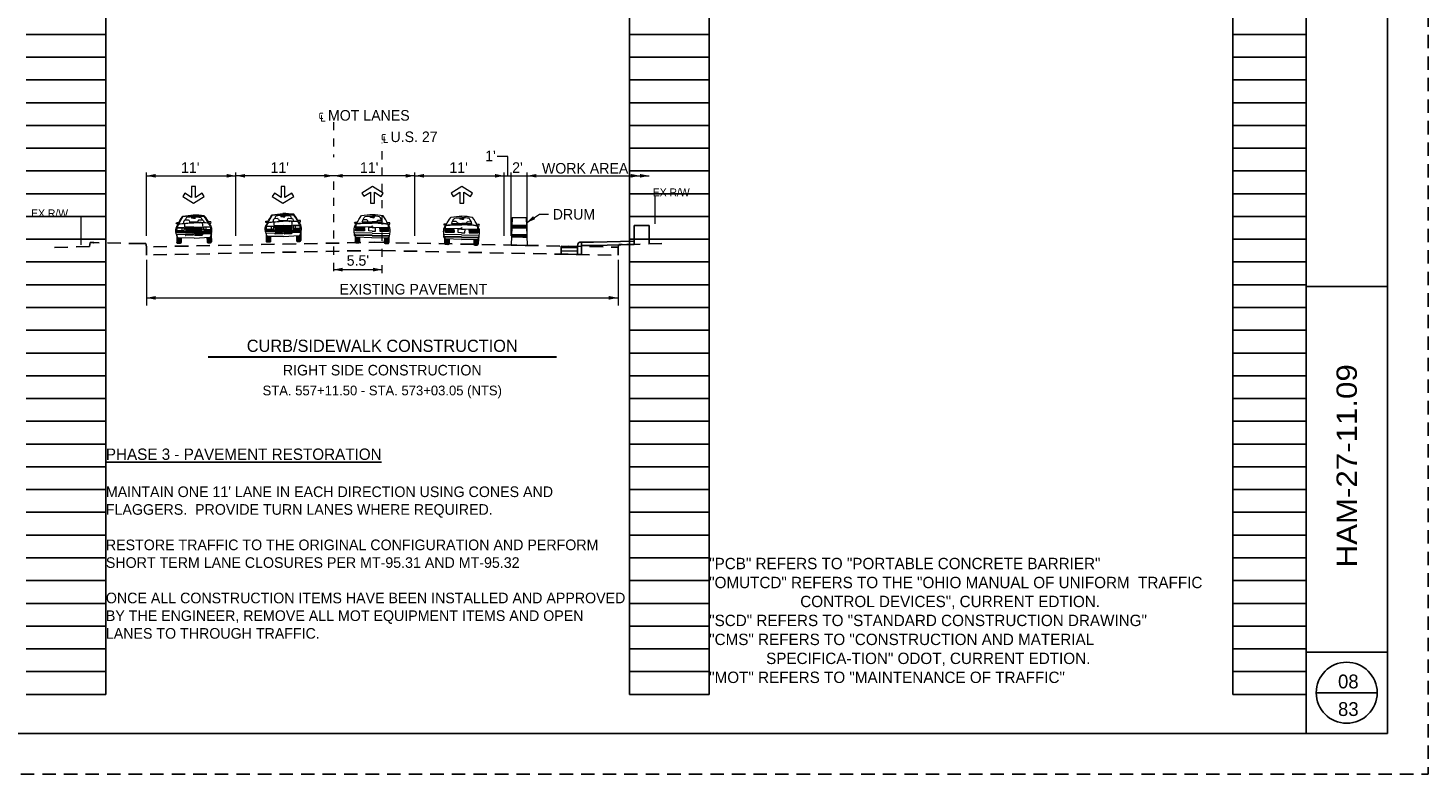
# Paper-space layout '113851MN001' of a CAD drawing. Header units: feet. Extents: x 0 to 34, y 0 to 22.
# Tile 2 of 3: x 16.8 to 34, y 0 to 9.2. Entities that reach past the tile are written whole.
import ezdxf
from ezdxf.enums import TextEntityAlignment as Align

# ---------------------------------------------------------------- set-up
doc = ezdxf.new("R2010")
doc.units = ezdxf.units.FT
doc.header["$MEASUREMENT"] = 0
for name, pattern in [('DGN Style 3', [25.340844, 18.100603, -7.240241]), ('DGN Style 4', [0.027369, 0.013684, -0.006842, 0, -0.006842]), ('OhDOT_USTN3', [0.22, 0.165, -0.055]), ('rowex', [0])]:
    doc.linetypes.add(name, pattern=pattern)
for name, color, linetype in [('MT_P_Text', 7, 'Continuous'), ('RW_X_Fee_RW', 6, 'rowex'), ('SC_Scratch1', 7, 'Continuous'), ('SH_Border', 7, 'Continuous'), ('SH_Cut_Line', 7, 'OhDOT_USTN3'), ('SH_Data', 7, 'Continuous'), ('TX_P_1', 7, 'Continuous'), ('XS_P_Annotation', 7, 'Continuous'), ('XS_P_Curb', 254, 'Continuous'), ('XS_P_Pavt_Surface', 251, 'Continuous'), ('XS_P_Ret_Wall', 254, 'Continuous'), ('XS_P_Subgrade', 4, 'Continuous'), ('XS_X_Pavt', 133, 'OhDOT_USTN3')]:
    doc.layers.add(name, color=color, linetype=linetype)
doc.styles.add('Font 70-Main Title', font='txt', dxfattribs={"width": 1.15, "height": 0.25})
doc.styles.add('Straight-Normal', font='font30.shx', dxfattribs={"height": 0.14})
doc.styles.add('Straight-Sub Title', font='font30.shx', dxfattribs={"height": 0.17})
doc.styles.add('Style-font30', font='font30.shx')
doc.styles.add('Style-font31', font='font31.shx')

# ---------------------------------------------------------------- blocks, each defined once
blk = doc.blocks.new('BLKWO')
at = {"layer": 'SH_Border', "color": 7, "linetype": 'Continuous'}
for p, q in [((32.5, 0.5), (32.5, 21.5)), ((32.5, 6), (33.5, 6)), ((32.5, 1.5), (33.5, 1.5))]:
    blk.add_line(p, q, dxfattribs=at)
at = {"layer": 'SH_Border', "color": 7, "linetype": 'Continuous', "flags": 128}
blk.add_lwpolyline([(2, 21.5), (33.5, 21.5), (33.5, 0.5), (2, 0.5), (2, 21.5)], close=True, dxfattribs=at)
at = {"layer": 'SH_Cut_Line', "color": 7, "linetype": 'OhDOT_USTN3', "flags": 128}
blk.add_lwpolyline([(0, 0), (34, 0), (34, 22), (0, 22), (0, 0)], close=True, dxfattribs=at)
at = {"layer": 'SH_Data', "color": 7, "linetype": 'Continuous'}
blk.add_line((32.625, 1), (33.375, 1), dxfattribs=at)
blk.add_circle((33, 1), 0.375, dxfattribs=at)
at = {"layer": 'SH_Data', "style": 'Straight-Normal'}
for tag, p in [('CALCULATED', (32.989, 21.02)), ('CHECKED', (33.489, 21.02))]:
    blk.add_attdef(tag, text='', height=0.14, rotation=90, dxfattribs=at).set_placement(p, align=Align.BOTTOM_CENTER)
at = {"layer": 'SH_Data', "style": 'Font 70-Main Title', "width": 1.15}
for tag, p in [('TITLEAREA2M', (33, 13.292)), ('TITLEAREA1', (33, 3.792))]:
    blk.add_attdef(tag, text='', height=0.25, rotation=90, dxfattribs=at).set_placement(p, align=Align.MIDDLE_CENTER)
at = {"layer": 'SH_Data', "style": 'Straight-Sub Title'}
for tag, p in [('SHEETNO', (33.02, 1.003)), ('SHEETTOTAL', (33.02, 0.663))]:
    blk.add_attdef(tag, text='', height=0.17, dxfattribs=at).set_placement(p, align=Align.BOTTOM_CENTER)
blk = doc.blocks.new('4COL')
at = {"layer": 'Defpoints', "color": 3, "linetype": 'Continuous'}
for p, q in [((17.74, 0.98), (17.74, 21.14)), ((24.18, 0.98), (24.18, 21.14)), ((25.16, 0.98), (25.16, 21.14)), ((31.6, 0.98), (31.6, 21.14)), ((32.5, 0.98), (32.5, 21.14)), ((16.76, 9.1), (17.74, 9.1)), ((24.18, 9.1), (25.16, 9.1)), ((31.6, 9.1), (32.5, 9.1)), ((16.76, 8.82), (17.74, 8.82)), ((24.18, 8.82), (25.16, 8.82)), ((31.6, 8.82), (32.5, 8.82)), ((16.76, 8.54), (17.74, 8.54)), ((24.18, 8.54), (25.16, 8.54)), ((31.6, 8.54), (32.5, 8.54)), ((16.76, 8.26), (17.74, 8.26)), ((24.18, 8.26), (25.16, 8.26)), ((31.6, 8.26), (32.5, 8.26)), ((16.76, 7.98), (17.74, 7.98)), ((24.18, 7.98), (25.16, 7.98)), ((31.6, 7.98), (32.5, 7.98)), ((16.76, 7.7), (17.74, 7.7)), ((24.18, 7.7), (25.16, 7.7)), ((31.6, 7.7), (32.5, 7.7)), ((16.76, 7.42), (17.74, 7.42)), ((24.18, 7.42), (25.16, 7.42)), ((31.6, 7.42), (32.5, 7.42)), ((16.76, 7.14), (17.74, 7.14)), ((24.18, 7.14), (25.16, 7.14)), ((31.6, 7.14), (32.5, 7.14)), ((16.76, 6.86), (17.74, 6.86)), ((24.18, 6.86), (25.16, 6.86)), ((31.6, 6.86), (32.5, 6.86)), ((16.76, 6.58), (17.74, 6.58)), ((24.18, 6.58), (25.16, 6.58)), ((31.6, 6.58), (32.5, 6.58)), ((16.76, 6.3), (17.74, 6.3)), ((24.18, 6.3), (25.16, 6.3)), ((31.6, 6.3), (32.5, 6.3)), ((16.76, 6.02), (17.74, 6.02)), ((24.18, 6.02), (25.16, 6.02)), ((31.6, 6.02), (32.5, 6.02)), ((16.76, 5.74), (17.74, 5.74)), ((24.18, 5.74), (25.16, 5.74)), ((31.6, 5.74), (32.5, 5.74)), ((16.76, 5.46), (17.74, 5.46)), ((24.18, 5.46), (25.16, 5.46)), ((31.6, 5.46), (32.5, 5.46)), ((16.76, 5.18), (17.74, 5.18)), ((24.18, 5.18), (25.16, 5.18)), ((31.6, 5.18), (32.5, 5.18)), ((16.76, 4.9), (17.74, 4.9)), ((24.18, 4.9), (25.16, 4.9)), ((31.6, 4.9), (32.5, 4.9)), ((16.76, 4.62), (17.74, 4.62)), ((24.18, 4.62), (25.16, 4.62)), ((31.6, 4.62), (32.5, 4.62)), ((16.76, 4.34), (17.74, 4.34)), ((24.18, 4.34), (25.16, 4.34)), ((31.6, 4.34), (32.5, 4.34)), ((16.76, 4.06), (17.74, 4.06)), ((24.18, 4.06), (25.16, 4.06)), ((31.6, 4.06), (32.5, 4.06)), ((16.76, 3.78), (17.74, 3.78)), ((24.18, 3.78), (25.16, 3.78)), ((31.6, 3.78), (32.5, 3.78)), ((16.76, 3.5), (17.74, 3.5)), ((24.18, 3.5), (25.16, 3.5)), ((31.6, 3.5), (32.5, 3.5)), ((16.76, 3.22), (17.74, 3.22)), ((24.18, 3.22), (25.16, 3.22)), ((31.6, 3.22), (32.5, 3.22)), ((16.76, 2.94), (17.74, 2.94)), ((24.18, 2.94), (25.16, 2.94)), ((31.6, 2.94), (32.5, 2.94)), ((16.76, 2.66), (17.74, 2.66)), ((24.18, 2.66), (25.16, 2.66)), ((31.6, 2.66), (32.5, 2.66)), ((16.76, 2.38), (17.74, 2.38)), ((24.18, 2.38), (25.16, 2.38)), ((31.6, 2.38), (32.5, 2.38)), ((16.76, 2.1), (17.74, 2.1)), ((24.18, 2.1), (25.16, 2.1)), ((31.6, 2.1), (32.5, 2.1)), ((16.76, 1.82), (17.74, 1.82)), ((24.18, 1.82), (25.16, 1.82)), ((31.6, 1.82), (32.5, 1.82)), ((16.76, 1.54), (17.74, 1.54)), ((24.18, 1.54), (25.16, 1.54)), ((31.6, 1.54), (32.5, 1.54)), ((16.76, 1.26), (17.74, 1.26)), ((24.18, 1.26), (25.16, 1.26)), ((31.6, 1.26), (32.5, 1.26)), ((16.76, 0.98), (17.74, 0.98)), ((24.18, 0.98), (25.16, 0.98)), ((31.6, 0.98), (32.5, 0.98))]:
    blk.add_line(p, q, dxfattribs=at)
blk = doc.blocks.new('*U883')
at = {"color": 7, "linetype": 'Continuous', "lineweight": 0}
for p, q in [((-0.63, 0.211), (-0.704, 0.211)), ((-0.665, 0.039), (-0.665, 0.044)), ((-0.664, 0.003), (-0.665, 0.009)), ((0.001, 0.077), (-0.649, 0.077)), ((-0.318, 0.061), (-0.649, 0.06)), ((-0.318, 0.024), (-0.649, 0.024)), ((-0.254, 0.366), (-0.375, 0.361)), ((-0.365, 0.059), (-0.364, -0.082)), ((-0.302, 0.045), (-0.303, 0.039)), ((-0.303, 0.008), (-0.303, 0.003)), ((0, 0.057), (-0.135, 0.056)), ((-0.134, -0.083), (-0.135, 0.056)), ((-0.075, 0.472), (-0.075, 0.474)), ((0, 0.49), (-0.06, 0.489)), ((0, 0.487), (-0.06, 0.487)), ((0, 0.459), (-0.058, 0.458)), ((0, 0.456), (-0.058, 0.455)), ((-0.008, 0.491), (-0.009, 0.504)), ((0, 0.487), (0.061, 0.486)), ((0, 0.458), (0.058, 0.457)), ((0, 0.456), (0.058, 0.456)), ((0, 0.057), (0.135, 0.057)), ((0.001, 0.49), (0.061, 0.489)), ((0.001, 0.077), (0.649, 0.076)), ((0.01, 0.49), (0.009, 0.503)), ((0.075, 0.472), (0.075, 0.473)), ((0.136, -0.083), (0.135, 0.057)), ((0.254, 0.366), (0.377, 0.36)), ((0.302, 0.044), (0.303, 0.039)), ((0.303, 0.009), (0.303, 0.004)), ((0.318, 0.059), (0.65, 0.06)), ((0.318, 0.024), (0.65, 0.024)), ((0.365, 0.059), (0.365, -0.082)), ((0.631, 0.212), (0.704, 0.212)), ((0.664, 0.039), (0.664, 0.044)), ((0.665, 0.004), (0.665, 0.01)), ((0, -0.167), (-0.713, -0.167)), ((-0.677, -0.315), (-0.677, -0.534)), ((0, -0.248), (-0.67, -0.249)), ((0, -0.271), (-0.67, -0.271)), ((-0.665, -0.067), (-0.664, -0.061)), ((-0.664, -0.032), (-0.664, -0.026)), ((-0.654, -0.329), (-0.654, -0.57)), ((-0.317, -0.011), (-0.649, -0.011)), ((-0.319, -0.047), (-0.649, -0.046)), ((-0.317, -0.082), (-0.649, -0.082)), ((0, -0.353), (-0.635, -0.336)), ((-0.629, -0.336), (-0.629, -0.576)), ((-0.604, -0.337), (-0.604, -0.576)), ((-0.57, -0.339), (-0.571, -0.574)), ((-0.546, -0.34), (-0.545, -0.576)), ((-0.521, -0.339), (-0.519, -0.571)), ((-0.496, -0.339), (-0.494, -0.534)), ((-0.303, -0.026), (-0.303, -0.032)), ((-0.303, -0.061), (-0.302, -0.067)), ((0, -0.084), (-0.134, -0.083)), ((0, -0.084), (0.136, -0.083)), ((0, -0.167), (0.714, -0.167)), ((0, -0.248), (0.671, -0.249)), ((0, -0.271), (0.671, -0.272)), ((0, -0.353), (0.636, -0.335)), ((0.303, -0.061), (0.303, -0.067)), ((0.304, -0.027), (0.304, -0.031)), ((0.318, -0.011), (0.649, -0.011)), ((0.318, -0.047), (0.65, -0.047)), ((0.318, -0.082), (0.649, -0.082)), ((0.496, -0.339), (0.495, -0.534)), ((0.521, -0.34), (0.52, -0.572)), ((0.546, -0.339), (0.546, -0.576)), ((0.571, -0.34), (0.571, -0.574)), ((0.604, -0.338), (0.604, -0.576)), ((0.629, -0.336), (0.629, -0.576)), ((0.655, -0.33), (0.655, -0.57)), ((0.664, -0.067), (0.664, -0.062)), ((0.665, -0.032), (0.665, -0.027)), ((0.678, -0.315), (0.677, -0.535)), ((-0.538, -0.576), (-0.635, -0.576)), ((0.538, -0.575), (0.636, -0.575))]:
    blk.add_line(p, q, dxfattribs=at)
for centre, radius in [((0, 0.109), 0.012), ((0, 0.504), 0.00832), ((0, 0.504), 0.00832)]:
    blk.add_circle(centre, radius, dxfattribs=at)
at = {"color": 7, "linetype": 'Continuous', "lineweight": 0, "extrusion": (0, 0, -1)}
for centre, radius, start, end in [((0.022, -1.423), 1.999, 78.1208, 90.6268), ((-0.205, -0.054), 0.925, 353.0397, 7.3528), ((0.643, 0.237), 0.0662, 336.9906, 19.427), ((0.604, -0.431), 0.698, 81.6393, 90.1153), ((0.516, 0.074), 0.179, 24.7442, 50.1087), ((0.649, 0.04), 0.015, 270.0015, 0.0015), ((0.649, 0.004), 0.015, 270.0015, 0.0015), ((0.408, 0.115), 0.243, 351.1158, 6.71), ((0.34, 0.036), 0.329, 19.109, 29.7351), ((-1.102, -0.633), 1.928, 25.9617, 37.2195), ((0.034, -4.73), 4.978, 83.1021, 90.3868), ((0.034, -4.73), 4.964, 83.1571, 90.3868), ((0.034, -4.73), 5.022, 85.7073, 90.387), ((-0.198, 0.09), 0.635, 17.2012, 40.2364), ((0.318, 0.045), 0.015, 90.0015, 180.0015), ((0.318, 0.004), 0.015, 180.0015, 270.0015), ((0.019, -1.423), 1.941, 82.1279, 90.6274), ((0.574, 0.2), 0.402, 159.015, 167.0977), ((0.058, 0.472), 0.0167, 269.0898, 0.0155), ((0.058, 0.472), 0.0142, 269.0747, 1.1159), ((0, 0.504), 0.00832, 267.5411, 91.6086), ((-0.058, 0.473), 0.0167, 96.7355, 180.0468), ((-0.058, 0.473), 0.0142, 96.6953, 181.7351), ((-0.256, 0.279), 0.087, 48.2788, 88.7489), ((-0.318, 0.039), 0.015, 270.0015, 0.0015), ((-0.318, 0.009), 0.015, 0.0015, 90.0015), ((-0.649, 0.045), 0.015, 90.0015, 180.0015), ((-0.649, 0.009), 0.015, 90.0015, 180.0015), ((-0.901, 0.186), 0.225, 327.076, 350.4162), ((0.55, -0.178), 0.163, 339.2762, 4.0766), ((0.688, -0.248), 0.0192, 318.3912, 37.8038), ((0.668, -0.196), 0.0528, 272.318, 311.2171), ((0.67, -0.218), 0.0533, 270.024, 306.6957), ((0.624, -0.257), 0.0785, 301.7784, 357.1793), ((0.635, -0.534), 0.0417, 270.0015, 0.0015), ((0.623, -0.265), 0.0714, 279.7947, 305.9658), ((0.649, -0.031), 0.015, 270.0015, 0.0015), ((0.649, -0.066), 0.015, 270.0015, 0.0015), ((0.537, -0.534), 0.0417, 180.0015, 270.0015), ((0.318, -0.026), 0.015, 90.0015, 180.0015), ((0.318, -0.031), 0.015, 180.0015, 270.0015), ((0.318, -0.061), 0.015, 90.0015, 180.0015), ((0.318, -0.066), 0.015, 180.0015, 270.0015), ((-0.649, -0.026), 0.015, 90.0015, 180.0015), ((-0.649, -0.061), 0.015, 90.0015, 180.0015)]:
    blk.add_arc(centre, radius, start, end, dxfattribs=at)
at = {"color": 7, "linetype": 'Continuous', "lineweight": 0}
for centre, radius, start, end in [((0.022, -1.423), 1.999, 78.1179, 90.6238), ((-0.901, 0.186), 0.225, 327.073, 350.4132), ((-0.649, 0.045), 0.015, 89.9985, 179.9985), ((-0.649, 0.01), 0.015, 89.9985, 179.9985), ((-0.318, 0.04), 0.015, 269.9985, 359.9985), ((-0.318, 0.01), 0.015, 359.9985, 89.9985), ((-0.256, 0.279), 0.087, 48.2758, 88.7459), ((-0.058, 0.473), 0.0167, 96.7325, 180.0438), ((-0.058, 0.473), 0.0142, 96.6923, 181.7321), ((0, 0.504), 0.00832, 267.5381, 91.6056), ((0.034, -4.73), 5.022, 85.7043, 90.384), ((0.034, -4.73), 4.978, 83.0992, 90.3838), ((0.034, -4.73), 4.964, 83.1541, 90.3839), ((0.022, -1.423), 1.941, 82.1249, 90.6244), ((0.058, 0.472), 0.0142, 269.0717, 1.113), ((0.058, 0.472), 0.0167, 269.0868, 0.0125), ((0.574, 0.2), 0.402, 159.012, 167.0948), ((-0.197, 0.09), 0.635, 17.1982, 40.2334), ((0.318, 0.045), 0.015, 89.9985, 179.9985), ((0.318, 0.004), 0.015, 179.9985, 269.9985), ((-1.102, -0.633), 1.928, 25.9588, 37.2166), ((0.605, -0.431), 0.698, 81.6363, 90.1123), ((0.34, 0.036), 0.329, 19.106, 29.7322), ((0.517, 0.074), 0.179, 24.7412, 50.1057), ((0.409, 0.115), 0.243, 351.1823, 6.709), ((0.649, 0.039), 0.015, 269.9985, 359.9985), ((0.649, 0.004), 0.015, 269.9985, 359.9985), ((0.644, 0.237), 0.0662, 336.9876, 19.424), ((-0.205, -0.054), 0.925, 353.0368, 7.3499), ((-0.649, -0.026), 0.015, 89.9985, 179.9985), ((-0.649, -0.061), 0.015, 89.9985, 179.9985), ((0.318, -0.026), 0.015, 89.9985, 179.9985), ((0.318, -0.031), 0.015, 179.9985, 269.9985), ((0.318, -0.061), 0.015, 89.9985, 179.9985), ((0.318, -0.067), 0.015, 179.9985, 269.9985), ((0.538, -0.534), 0.0417, 179.9985, 269.9985), ((0.623, -0.266), 0.0714, 279.7917, 305.9628), ((0.636, -0.534), 0.0417, 269.9985, 359.9985), ((0.649, -0.031), 0.015, 269.9985, 359.9985), ((0.649, -0.067), 0.015, 269.9985, 359.9985), ((0.624, -0.257), 0.0785, 301.7755, 357.1763), ((0.668, -0.196), 0.0528, 272.3151, 311.2141), ((0.67, -0.218), 0.0533, 270.0211, 306.6927), ((0.688, -0.248), 0.0192, 318.3882, 37.8009), ((0.55, -0.178), 0.163, 339.2732, 4.0736)]:
    blk.add_arc(centre, radius, start, end, dxfattribs=at)
blk = doc.blocks.new('*U884')
at = {"color": 7, "linetype": 'Continuous', "lineweight": 0}
for p, q in [((-0.647, 0.231), (-0.72, 0.231)), ((-0.716, 0.057), (-0.717, -0.038)), ((-0.695, 0.078), (-0.419, 0.078)), ((-0.693, 0.065), (-0.418, 0.065)), ((-0.409, 0.056), (-0.409, -0.014)), ((-0.398, 0.056), (-0.397, -0.014)), ((0.001, 0.084), (-0.372, 0.083)), ((-0.001, 0.038), (-0.36, 0.038)), ((-0.243, 0.381), (-0.356, 0.377)), ((-0.008, 0.487), (-0.059, 0.484)), ((0.002, 0.452), (-0.058, 0.451)), ((-0.008, 0.47), (-0.008, 0.499)), ((0, 0.452), (0.059, 0.45)), ((0, 0.038), (0.36, 0.038)), ((0.001, 0.084), (0.371, 0.083)), ((0.008, 0.486), (0.06, 0.485)), ((0.009, 0.47), (0.009, 0.499)), ((0.076, 0.468), (0.075, 0.468)), ((0.243, 0.382), (0.355, 0.377)), ((0.398, 0.056), (0.397, -0.014)), ((0.41, 0.056), (0.41, -0.015)), ((0.696, 0.078), (0.418, 0.077)), ((0.693, 0.065), (0.418, 0.064)), ((0.647, 0.231), (0.72, 0.231)), ((0.717, 0.057), (0.717, -0.039)), ((-0.001, -0.092), (-0.751, -0.091)), ((0, -0.122), (-0.747, -0.122)), ((0, -0.16), (-0.739, -0.16)), ((-0.724, -0.214), (0, -0.213)), ((-0.72, -0.24), (-0.72, -0.549)), ((-0.695, -0.319), (-0.709, -0.256)), ((-0.697, -0.312), (-0.697, -0.585)), ((-0.695, -0.06), (-0.443, -0.06)), ((-0.692, -0.048), (-0.443, -0.047)), ((-0.673, -0.347), (-0.673, -0.59)), ((0, -0.375), (-0.657, -0.349)), ((-0.648, -0.352), (-0.648, -0.59)), ((-0.614, -0.354), (-0.614, -0.589)), ((-0.59, -0.354), (-0.59, -0.59)), ((-0.564, -0.354), (-0.564, -0.586)), ((-0.539, -0.354), (-0.539, -0.548)), ((-0.356, -0.233), (-0.356, -0.242)), ((0, -0.007), (-0.354, -0.007)), ((0, -0.046), (-0.349, -0.045)), ((-0.045, -0.216), (-0.339, -0.216)), ((-0.045, -0.259), (-0.339, -0.259)), ((-0.027, -0.234), (-0.028, -0.242)), ((-0.001, -0.092), (0.752, -0.092)), ((0, -0.007), (0.354, -0.007)), ((0, -0.046), (0.35, -0.045)), ((0, -0.122), (0.748, -0.122)), ((0, -0.16), (0.74, -0.16)), ((0.725, -0.214), (0, -0.213)), ((0, -0.375), (0.657, -0.35)), ((0.029, -0.233), (0.029, -0.242)), ((0.045, -0.216), (0.34, -0.216)), ((0.045, -0.259), (0.339, -0.258)), ((0.356, -0.233), (0.356, -0.242)), ((0.692, -0.047), (0.442, -0.047)), ((0.696, -0.061), (0.442, -0.061)), ((0.539, -0.354), (0.538, -0.548)), ((0.564, -0.354), (0.564, -0.586)), ((0.589, -0.354), (0.59, -0.59)), ((0.614, -0.354), (0.614, -0.589)), ((0.647, -0.352), (0.647, -0.59)), ((0.672, -0.347), (0.672, -0.59)), ((0.695, -0.32), (0.71, -0.256)), ((0.697, -0.312), (0.697, -0.585)), ((0.721, -0.24), (0.721, -0.548)), ((-0.581, -0.59), (-0.678, -0.59)), ((0.58, -0.59), (0.679, -0.591))]:
    blk.add_line(p, q, dxfattribs=at)
blk.add_circle((0, 0.499), 0.00832, dxfattribs=at)
at = {"color": 7, "linetype": 'Continuous', "lineweight": 0, "extrusion": (0, 0, -1)}
for centre, radius, start, end in [((-0.317, -4.779), 5.378, 81.83177, 86.62052), ((0.298, -0.055), 0.455, 355.44454, 19.14011), ((-2.134, -1.52), 3.286, 29.43154, 32.20968), ((0.659, 0.257), 0.0662, 336.98887, 19.42523), ((0.62, -0.411), 0.698, 81.63753, 90.11357), ((0.696, 0.056), 0.0208, 359.99976, 89.99976), ((0.366, 0.008), 0.339, 351.91841, 8.54283), ((0.693, 0.056), 0.00838, 16.56723, 89.99976), ((0.134, -0.154), 0.605, 24.94745, 37.19537), ((-0.688, -0.396), 1.475, 25.17629, 39.63318), ((-0.443, -13.624), 13.898, 85.5033, 88.17054), ((-1.12, -0.623), 1.939, 26.18157, 36.00053), ((0.511, 0.056), 0.00837, 89.99976, 163.99027), ((0.838, 0.009), 0.339, 171.52339, 188.5304), ((0.418, 0.056), 0.0208, 89.99976, 179.99976), ((0.418, 0.056), 0.00833, 89.99976, 179.99976), ((0.055, 0.164), 0.323, 349.79344, 12.87413), ((0.533, 0.26), 0.357, 163.19963, 180.04765), ((0.012, -5.075), 5.377, 88.22313, 91.92718), ((0.059, 0.467), 0.0167, 269.08807, 0.01378), ((0.218, -5.321), 5.836, 92.11766, 94.96959), ((0.218, -5.321), 5.876, 92.12214, 96.50783), ((-0.058, 0.468), 0.0167, 96.73376, 180.04509), ((-0.244, 0.295), 0.087, 48.27705, 88.74718), ((-0.296, 0.176), 0.107, 49.69616, 136.43309), ((-0.296, 0.18), 0.0899, 58.12602, 128.19628), ((0.161, 0.114), 0.587, 139.86646, 153.76594), ((-0.353, 0.319), 0.0573, 91.58626, 160.01049), ((0.147, 0.165), 0.582, 162.55803, 171.93271), ((0.677, -0.097), 0.0747, 340.8941, 4.65114), ((0.672, -0.127), 0.0761, 334.20252, 3.6708), ((0.65, -0.163), 0.0901, 325.9666, 1.89444), ((0.74, -0.267), 0.0328, 122.77772, 159.9236), ((0.679, -0.548), 0.0417, 269.99976, 359.99976), ((0.693, -0.039), 0.00838, 269.99976, 359.93763), ((0.656, -0.308), 0.0417, 272.18925, 344.57904), ((0.581, -0.548), 0.0417, 179.99976, 269.99976), ((0.511, -0.039), 0.00837, 196.07192, 269.99976), ((0.045, -0.242), 0.0167, 179.99976, 269.99976), ((-0.044, -0.233), 0.0167, 359.99976, 89.99976), ((-0.339, -0.233), 0.0167, 89.99976, 179.99976), ((-0.339, -0.242), 0.0167, 179.99976, 269.99976), ((-0.442, -0.014), 0.0458, 269.99976, 359.99976), ((-0.442, -0.014), 0.0333, 269.99976, 359.99976), ((-0.695, -0.039), 0.0208, 179.99976, 269.99976), ((-0.715, -0.226), 0.0156, 126.67598, 244.21777)]:
    blk.add_arc(centre, radius, start, end, dxfattribs=at)
at = {"color": 7, "linetype": 'Continuous', "lineweight": 0}
for centre, radius, start, end in [((-0.317, -4.779), 5.378, 81.83226, 86.621), ((0.217, -5.321), 5.876, 92.12263, 96.50832), ((0.147, 0.165), 0.582, 162.55851, 171.9332), ((-0.354, 0.319), 0.0573, 91.58674, 160.01098), ((0.22, 0.082), 0.655, 141.15618, 153.42264), ((0.217, -5.321), 5.836, 92.15627, 94.9927), ((-0.245, 0.295), 0.087, 51.99123, 88.75315), ((-0.059, 0.468), 0.0167, 93.66798, 180.01691), ((0, 0.472), 0.00864, 195.00298, 344.19537), ((-0.444, -13.624), 13.898, 85.50378, 88.17103), ((0.058, 0.467), 0.0167, 269.08855, 0.01427), ((0.562, 0.216), 0.402, 159.01263, 173.60229), ((0.054, 0.164), 0.323, 349.79392, 12.87461), ((0.417, 0.056), 0.0208, 90.00024, 180.00024), ((0.417, 0.056), 0.00833, 90.00024, 180.00024), ((-0.689, -0.396), 1.475, 25.17678, 39.63367), ((-1.121, -0.623), 1.939, 26.18205, 36.00102), ((0.837, 0.009), 0.339, 171.52388, 188.53089), ((0.51, 0.056), 0.00837, 90.00024, 163.99075), ((0.133, -0.154), 0.605, 24.94794, 37.19586), ((0.619, -0.411), 0.698, 81.63801, 90.11405), ((-2.135, -1.52), 3.286, 29.43202, 32.21017), ((0.692, 0.056), 0.00838, 16.56772, 90.00024), ((0.695, 0.056), 0.0208, 0.00024, 90.00024), ((0.365, 0.008), 0.339, 351.91889, 8.54331), ((0.658, 0.257), 0.0662, 336.98935, 19.42571), ((0.297, -0.055), 0.455, 355.44503, 19.1406), ((-0.716, -0.226), 0.0156, 126.67647, 244.21825), ((-0.696, -0.039), 0.0208, 180.00024, 270.00024), ((-0.443, -0.014), 0.0333, 270.00024, 0.00024), ((-0.443, -0.014), 0.0458, 270.00024, 0.00024), ((-0.339, -0.233), 0.0167, 90.00024, 180.00024), ((-0.339, -0.242), 0.0167, 180.00024, 270.00024), ((-0.045, -0.233), 0.0167, 0.00024, 90.00024), ((0.044, -0.242), 0.0167, 180.00024, 270.00024), ((0.51, -0.039), 0.00837, 196.07241, 270.00024), ((0.58, -0.548), 0.0417, 180.00024, 270.00024), ((0.655, -0.308), 0.0417, 272.18974, 344.57953), ((0.678, -0.548), 0.0417, 270.00024, 0.00024), ((0.692, -0.039), 0.00838, 270.00024, 359.93812), ((0.739, -0.267), 0.0328, 122.77821, 159.92409), ((0.649, -0.163), 0.0901, 325.96708, 1.89493), ((0.671, -0.127), 0.0761, 334.203, 3.67129), ((0.676, -0.097), 0.0747, 340.89458, 4.65163)]:
    blk.add_arc(centre, radius, start, end, dxfattribs=at)
blk.add_point((-0.075, 0.468), dxfattribs=at)

psp = doc.layouts.new('113851MN001')

# ---------------------------------------------------------------- linework, layer by layer
at = {"color": 2, "linetype": 'Continuous', "lineweight": 13}
for p, q in [((22.738, 6.849), (22.723, 6.508)), ((22.738, 6.849), (22.909, 6.849)), ((22.909, 6.849), (22.923, 6.508)), ((22.723, 6.508), (22.923, 6.508))]:
    psp.add_line(p, q, dxfattribs=at)
at = {"color": 7, "linetype": 'Continuous', "lineweight": 13, "flags": 128}
for points in [[(18.842, 7.23), (18.794, 7.23), (18.794, 7.095), (18.712, 7.147), (18.687, 7.106), (18.818, 7.024), (18.95, 7.106), (18.925, 7.147), (18.842, 7.095), (18.842, 7.23)], [(19.942, 7.23), (19.894, 7.23), (19.894, 7.095), (19.812, 7.147), (19.787, 7.106), (19.918, 7.024), (20.05, 7.106), (20.025, 7.146), (19.942, 7.095), (19.942, 7.23)], [(20.994, 7.024), (21.042, 7.024), (21.042, 7.159), (21.125, 7.107), (21.15, 7.148), (21.018, 7.23), (20.887, 7.148), (20.912, 7.108), (20.994, 7.159), (20.994, 7.024)], [(22.094, 7.024), (22.142, 7.024), (22.142, 7.159), (22.225, 7.107), (22.25, 7.148), (22.118, 7.23), (21.987, 7.148), (22.012, 7.107), (22.094, 7.159), (22.094, 7.024)]]:
    psp.add_lwpolyline(points, close=True, dxfattribs=at)
at = {"color": 2, "linetype": 'Continuous', "lineweight": 0}
for points in [[(22.913, 6.76), (22.734, 6.76), (22.915, 6.711), (22.732, 6.711)], [(22.917, 6.646), (22.729, 6.646), (22.919, 6.597), (22.727, 6.598)]]:
    psp.add_solid(points, dxfattribs=at)
at = {"layer": 'MT_P_Text', "color": 2, "linetype": 'Continuous', "lineweight": 30}
psp.add_line((18.999, 5.133), (23.28, 5.133), dxfattribs=at)
at = {"layer": 'RW_X_Fee_RW', "color": 6, "linetype": 'DGN Style 3', "lineweight": 0}
for p, q in [((24.496, 6.768), (24.496, 7.109)), ((17.437, 6.51), (17.437, 6.851))]:
    psp.add_line(p, q, dxfattribs=at)
at = {"layer": 'SC_Scratch1'}
for p in [(17.588, 6.539), (23.539, 6.492)]:
    psp.add_point(p, dxfattribs=at)
at = {"layer": 'TX_P_1', "color": 2, "linetype": 'DGN Style 4', "lineweight": 0}
for p, q in [((20.54, 8.021), (20.539, 7.591)), ((21.139, 6.162), (21.14, 7.768)), ((20.539, 7.289), (20.539, 6.163))]:
    psp.add_line(p, q, dxfattribs=at)
at = {"layer": 'TX_P_1', "color": 7, "linetype": 'Continuous', "lineweight": 13}
for p, q in [((22.682, 7.599), (22.554, 7.599)), ((22.682, 7.361), (22.682, 7.599)), ((18.239, 6.62), (18.239, 7.402)), ((18.239, 7.361), (19.339, 7.361)), ((19.339, 6.62), (19.339, 7.403)), ((20.439, 7.361), (19.339, 7.361)), ((21.539, 7.361), (20.439, 7.361)), ((21.539, 6.62), (21.539, 7.403)), ((21.539, 7.361), (22.639, 7.361)), ((22.639, 6.62), (22.639, 7.403)), ((22.639, 7.361), (24.423, 7.361)), ((22.723, 6.62), (22.723, 7.403)), ((22.923, 6.62), (22.923, 7.403))]:
    psp.add_line(p, q, dxfattribs=at)
at = {"layer": 'TX_P_1', "color": 7, "linetype": 'Continuous', "lineweight": 0}
for p, q in [((18.239, 6.326), (18.239, 5.763)), ((20.539, 6.206), (21.139, 6.206)), ((24.039, 6.326), (24.039, 5.763)), ((18.239, 5.859), (24.039, 5.859))]:
    psp.add_line(p, q, dxfattribs=at)
at = {"layer": 'TX_P_1', "color": 7, "linetype": 'Continuous', "lineweight": 0, "flags": 128}
psp.add_lwpolyline([(22.912, 6.782), (23.071, 6.887), (23.185, 6.887)], dxfattribs=at)
at = {"layer": 'TX_P_1', "color": 7, "linetype": 'Continuous', "lineweight": 0, "extrusion": (0, 0, -1)}
for points in [[(-18.353, 7.338), (-18.239, 7.361), (-18.353, 7.383)], [(-19.226, 7.383), (-19.339, 7.361), (-19.226, 7.338)], [(-19.453, 7.338), (-19.339, 7.361), (-19.453, 7.383)], [(-20.426, 7.383), (-20.539, 7.361), (-20.426, 7.338)], [(-20.653, 7.338), (-20.539, 7.361), (-20.653, 7.383)], [(-21.426, 7.383), (-21.539, 7.361), (-21.426, 7.338)], [(-21.653, 7.338), (-21.539, 7.361), (-21.653, 7.383)], [(-22.526, 7.383), (-22.639, 7.361), (-22.526, 7.338)], [(-23.036, 7.338), (-22.923, 7.361), (-23.036, 7.383)], [(-24.196, 7.383), (-24.309, 7.361), (-24.196, 7.338)], [(-24.309, 7.383), (-24.423, 7.361), (-24.309, 7.338)], [(-23.923, 5.882), (-24.036, 5.859), (-23.923, 5.836)]]:
    psp.add_solid(points, dxfattribs=at)
at = {"layer": 'TX_P_1', "color": 7, "linetype": 'Continuous', "lineweight": 0}
for points in [[(23.019, 6.826), (22.912, 6.782), (22.994, 6.864)], [(20.653, 6.183), (20.539, 6.206), (20.653, 6.229)], [(21.026, 6.229), (21.139, 6.206), (21.026, 6.183)], [(18.353, 5.836), (18.239, 5.859), (18.353, 5.881)]]:
    psp.add_solid(points, dxfattribs=at)
at = {"layer": 'XS_P_Curb', "flags": 128}
psp.add_lwpolyline([(23.589, 6.54), (23.589, 6.392), (23.539, 6.392), (23.539, 6.492), (23.544, 6.521, -0.366629), (23.569, 6.542), (23.587, 6.542, -0.414214), (23.589, 6.54)], format="xyb", dxfattribs=at)
at = {"layer": 'XS_P_Pavt_Surface'}
for p, q in [((23.587, 6.542), (23.739, 6.545)), ((23.739, 6.545), (24.239, 6.556)), ((24.239, 6.556), (24.239, 6.514)), ((23.339, 6.496), (23.539, 6.492)), ((23.339, 6.479), (23.539, 6.475)), ((23.539, 6.434), (23.339, 6.438))]:
    psp.add_line(p, q, dxfattribs=at)
at = {"layer": 'XS_P_Ret_Wall'}
for p, q in [((24.239, 6.751), (24.239, 6.514)), ((24.423, 6.751), (24.239, 6.751)), ((24.423, 6.751), (24.423, 6.522))]:
    psp.add_line(p, q, dxfattribs=at)
at = {"layer": 'XS_P_Subgrade'}
for p, q in [((23.339, 6.496), (23.339, 6.396)), ((23.539, 6.392), (23.339, 6.396)), ((23.589, 6.501), (23.74, 6.504)), ((23.74, 6.504), (24.239, 6.514))]:
    psp.add_line(p, q, dxfattribs=at)
at = {"layer": 'XS_X_Pavt'}
for p, q in [((21.139, 6.544), (18.238, 6.486)), ((17.538, 6.489), (17.038, 6.478)), ((17.547, 6.539), (17.538, 6.489)), ((17.588, 6.539), (17.547, 6.539)), ((18.188, 6.526), (17.588, 6.539)), ((18.23, 6.526), (18.188, 6.526)), ((18.238, 6.486), (18.23, 6.526)), ((18.238, 6.486), (18.238, 6.386)), ((21.139, 6.444), (18.238, 6.386)), ((21.04, 6.542), (24.039, 6.482)), ((21.139, 6.44), (24.039, 6.382)), ((24.039, 6.482), (24.048, 6.515)), ((24.039, 6.482), (24.039, 6.382)), ((24.048, 6.515), (24.089, 6.515)), ((24.577, 6.526), (24.089, 6.515))]:
    psp.add_line(p, q, dxfattribs=at)

# ---------------------------------------------------------------- block references
psp.add_blockref('4COL', (0, 0))
at = {"color": 7, "linetype": 'Continuous', "lineweight": 0}
for name, p, xscale, yscale, zscale, rotation in [('*U884', (19.922, 6.723), 0.2950546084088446, 0.2950546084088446, 0.2950546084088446, 1.295890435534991), ('*U883', (21.015, 6.706), 0.3062593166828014, 0.3062593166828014, 0.3062593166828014, 358.8815997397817), ('*U884', (18.822, 6.705), 0.2950546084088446, 0.2950546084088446, 0.2950546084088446, 1.295890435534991), ('*U883', (22.115, 6.686), 0.3062593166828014, 0.3062593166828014, 0.3062593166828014, 358.8815997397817)]:
    psp.add_blockref(name, p, dxfattribs=dict(at, xscale=xscale, yscale=yscale, zscale=zscale, rotation=rotation))
at = {"layer": 'SH_Border'}
ref = psp.add_blockref('BLKWO', (0, 0), dxfattribs=at)
ref.add_attrib('TITLEAREA1', 'HAM-27-11.09', dxfattribs={"layer": 'SH_Data', "height": 0.25, "rotation": 90, "style": 'Font 70-Main Title', "width": 1.15}).set_placement((33, 3.792), align=Align.MIDDLE_CENTER)
ref.add_attrib('SHEETTOTAL', '83', dxfattribs={"layer": 'SH_Data', "height": 0.17, "style": 'Straight-Sub Title'}).set_placement((33.02, 0.663), align=Align.BOTTOM_CENTER)
ref.add_attrib('SHEETNO', '08', dxfattribs={"layer": 'SH_Data', "height": 0.17, "style": 'Straight-Sub Title'}).set_placement((33.02, 1.003), align=Align.BOTTOM_CENTER)

# ---------------------------------------------------------------- texts
at = {"layer": 'MT_P_Text', "color": 2, "linetype": 'Continuous', "lineweight": 40, "style": 'Style-font31'}
for s, height, p in [('CURB/SIDEWALK CONSTRUCTION', 0.15, (21.139, 5.269)), ('RIGHT SIDE CONSTRUCTION', 0.13, (21.139, 4.969))]:
    psp.add_text(s, height=height, rotation=360, dxfattribs=at).set_placement(p, align=Align.MIDDLE_CENTER)
at = {"layer": 'MT_P_Text', "insert": (17.74, 4.005), "char_height": 0.14, "width": 6.44009, "attachment_point": 1, "style": 'Style-font31'}
psp.add_mtext("{\\LPHASE 3 - PAVEMENT RESTORATION} \\P{\\C151;\\P\\H0.93333x;\\C7;MAINTAIN ONE 11' LANE IN EACH DIRECTION USING CONES AND FLAGGERS.  PROVIDE TURN LANES WHERE REQUIRED.  \\P\\PRESTORE TRAFFIC TO THE ORIGINAL CONFIGURATION AND PERFORM SHORT TERM LANE CLOSURES PER MT-95.31 AND MT-95.32\\P\\PONCE ALL CONSTRUCTION ITEMS HAVE BEEN INSTALLED AND APPROVED BY THE ENGINEER, REMOVE ALL MOT EQUIPMENT ITEMS AND OPEN LANES TO THROUGH TRAFFIC.}", dxfattribs=at)
at = {"layer": 'RW_X_Fee_RW', "color": 6, "lineweight": 0, "style": 'Style-font30'}
for p in [(24.466, 7.157), (16.821, 6.899)]:
    psp.add_text('EX R/W', height=0.0955, dxfattribs=at).set_placement(p, align=Align.MIDDLE_LEFT)
at = {"layer": 'TX_P_1', "color": 7, "linetype": 'Continuous', "lineweight": 13, "style": 'Style-font31'}
for s, p in [("1'", (22.47, 7.54)), ("11'", (18.778, 7.397)), ("11'", (19.878, 7.397)), ("11'", (20.978, 7.397)), ("11'", (22.078, 7.397)), ("2'", (22.802, 7.397)), ('WORK AREA', (23.634, 7.388)), ("5.5'", (20.839, 6.254))]:
    psp.add_text(s, height=0.13, rotation=360, dxfattribs=at).set_placement(p, align=Align.CENTER)
psp.add_text('DRUM', height=0.13, rotation=0, dxfattribs=at).set_placement((23.757, 6.887), align=Align.MIDDLE_RIGHT)
at = {"layer": 'TX_P_1', "color": 7, "linetype": 'Continuous', "lineweight": 0, "style": 'Style-font31'}
psp.add_text('EXISTING PAVEMENT', height=0.13, rotation=360, dxfattribs=at).set_placement((21.522, 5.9), align=Align.CENTER)
at = {"layer": 'TX_P_1', "color": 7, "linetype": 'Continuous', "lineweight": 13, "insert": (20.353, 8.098), "char_height": 0.13, "attachment_point": 4, "rotation": 359.9932, "line_spacing_factor": 0.923077, "style": 'Style-font31'}
psp.add_mtext('℄ MOT LANES', dxfattribs=at)
at = {"layer": 'TX_P_1', "color": 7, "linetype": 'Continuous', "lineweight": 13, "insert": (21.82, 7.834), "char_height": 0.13, "width": 1.01827, "attachment_point": 6, "rotation": 359.9932, "line_spacing_factor": 1.107692, "style": 'Style-font31'}
psp.add_mtext('℄ U.S. 27', dxfattribs=at)
at = {"layer": 'TX_P_1', "color": 7, "insert": (25.16, 2.66), "char_height": 0.14, "width": 6.44, "attachment_point": 1, "rotation": 0, "style": 'Style-font31'}
psp.add_mtext('"PCB" REFERS TO "PORTABLE CONCRETE BARRIER" \\P\\pi-1.12,l1.12;"OMUTCD" REFERS TO THE "OHIO MANUAL OF UNIFORM  TRAFFIC CONTROL DEVICES", CURRENT EDTION.  \\P\\pi0,l0;"SCD" REFERS TO "STANDARD CONSTRUCTION DRAWING" \\P\\pi-0.7,l0.7;"CMS" REFERS TO "CONSTRUCTION AND MATERIAL ^I  SPECIFICA-TION" ODOT, CURRENT EDTION.  \\P\\pi0,l0;"MOT" REFERS TO "MAINTENANCE OF TRAFFIC"', dxfattribs=at)
at = {"layer": 'XS_P_Annotation', "color": 7, "linetype": 'Continuous', "lineweight": 30, "insert": (21.139, 4.701), "char_height": 0.12, "attachment_point": 5, "line_spacing_factor": 0.9, "style": 'Style-font31'}
psp.add_mtext('STA. 557+11.50 - STA. 573+03.05 (NTS)', dxfattribs=at)

doc.saveas('drawing.dxf')
